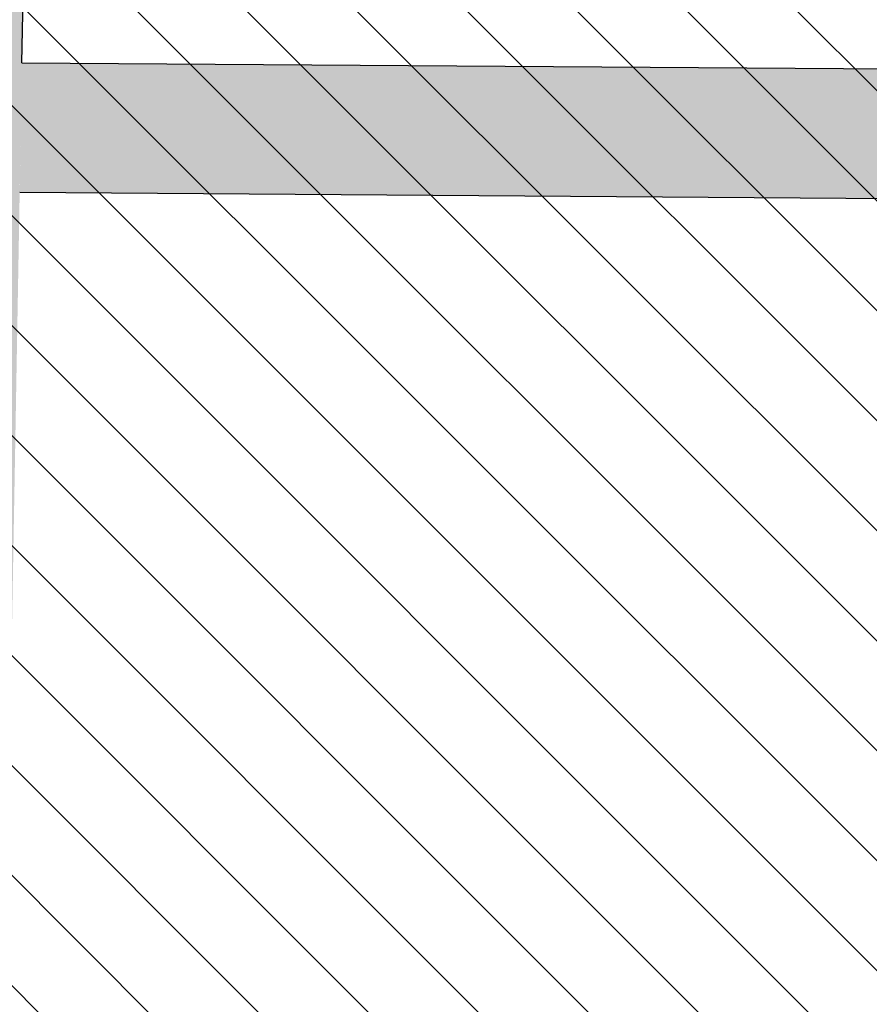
# Model space of a CAD drawing. Header units: millimetres. Extents: x -40276 to 214973, y -147941 to 35228.
# Tile 16 of 256: x -20051 to -19069, y 2538 to 3677. Entities that reach past the tile are written whole.
import ezdxf

# ---------------------------------------------------------------- set-up
doc = ezdxf.new("R2010")
doc.units = ezdxf.units.MM
doc.header["$MEASUREMENT"] = 0
for name, color, linetype in [('1._POHLED ZÁPADNÍ_2_0_plochy', 7, 'Continuous'), ('1._POHLED ZÁPADNÍ_2_2D prvky - obecné', 7, 'Continuous'), ('1._POHLED ZÁPADNÍ_2_Konstrukce - nosné', 7, 'Continuous'), ('1._POHLED ZÁPADNÍ_2_Výplně – Řezové', 7, 'Continuous')]:
    doc.layers.add(name, color=color, linetype=linetype)

msp = doc.modelspace()

# ---------------------------------------------------------------- hatches: boundary and pattern name
at = {"layer": '1._POHLED ZÁPADNÍ_2_0_plochy', "linetype": 'Continuous', "lineweight": 20, "true_color": 0xffaaaa}
h = msp.add_hatch(dxfattribs=at)
h.set_pattern_fill('Izolační_tvárnice_0002', color=21, style=0, pattern_type=2)
h.set_pattern_definition([(315, (-10360.18, 9405.31), (63.6396, 63.6396), [])])
h.paths.add_polyline_path([(-10906.3, 18690.2), (-10970.7, 9084.1), (-20311.4, 10009.9), (-20479.4, 269.7), (-242.3, 419.8), (-238.4, 17796)])
at = {"layer": '1._POHLED ZÁPADNÍ_2_Výplně – Řezové', "linetype": 'Continuous', "lineweight": 13}
for points in [[(-20427.4, 3427.3), (-20438.4, 2799), (-20063.5, 2792.4), (-20033.8, 4477.5), (-20408.7, 4484.1), (-20423.9, 3622.5), (-20423.9, 3427.3)], [(-16259.6, 3600.8), (-20048.8, 3627.6), (-20051.4, 3477.6), (-16260.7, 3450.8)]]:
    msp.add_hatch(color=254, dxfattribs=at).paths.add_polyline_path(points)

# ---------------------------------------------------------------- linework, layer by layer
at = {"layer": '1._POHLED ZÁPADNÍ_2_2D prvky - obecné', "color": 7, "linetype": 'Continuous', "lineweight": 25}
for p, q in [((-20048.8, 3627.6), (-16259.6, 3600.5)), ((-20051.4, 3477.6), (-16262.2, 3450.8))]:
    msp.add_line(p, q, dxfattribs=at)
at = {"layer": '1._POHLED ZÁPADNÍ_2_Konstrukce - nosné', "color": 7, "linetype": 'Continuous', "lineweight": 25}
msp.add_line((-20048.8, 3627.6), (-20033.8, 4477.5), dxfattribs=at)

doc.saveas('drawing.dxf')
